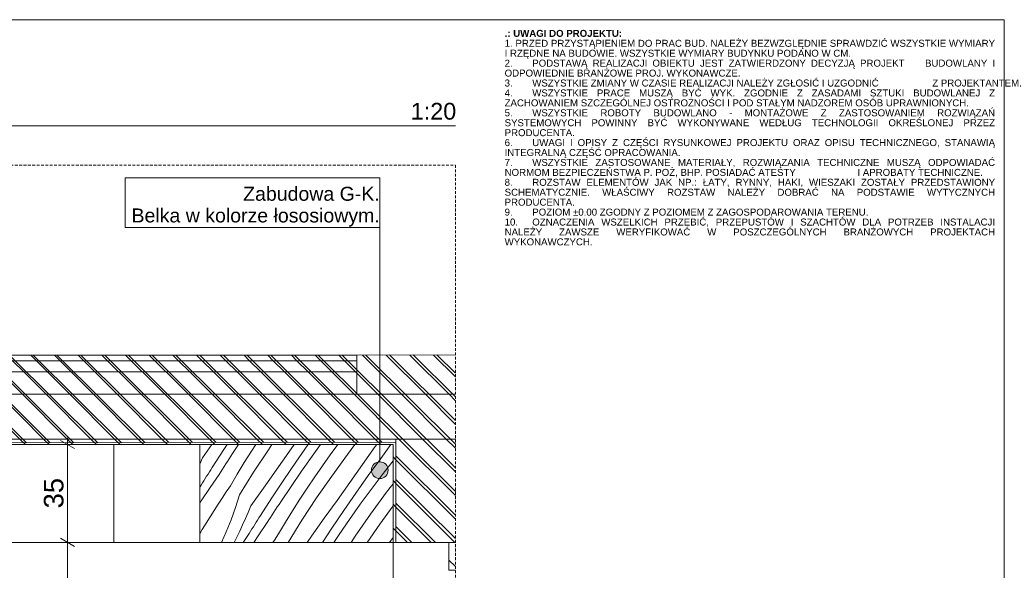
# Model space of a CAD drawing. Extents: x 180 to 9540, y 54 to 2910.
# Tile 82 of 82: x 7777 to 9540, y 1925 to 2910. Entities that reach past the tile are written whole.
import ezdxf
from ezdxf.xclip import XClip

# ---------------------------------------------------------------- set-up
doc = ezdxf.new("R2010")
doc.units = 0
doc.header["$MEASUREMENT"] = 0
doc.header["$XCLIPFRAME"] = 0
doc.linetypes.add('Przerywana', pattern=[48, 24, -24])
doc.linetypes.add('Przerywana długa', pattern=[78, 50, -28])
for name, color, linetype in [('320-W Umeblowanie', 7, 'Continuous'), ('399-W Wymiary i opisy', 7, 'Continuous'), ('420-K Ściany', 7, 'Continuous'), ('460-K Stropy', 7, 'Continuous'), ('810-G Ogólne', 7, 'Continuous'), ('820-G Rysunki Obrazki', 7, 'Continuous'), ('824-G Wypełnienia RŚ', 7, 'Continuous'), ('840-G Znaczniki ogólne', 7, 'Continuous')]:
    doc.layers.add(name, color=color, linetype=linetype)
doc.styles.add('STYL_AUTOMATYCZNY_1', font='arial.ttf')
doc.styles.add('STYL_AUTOMATYCZNY_2', font='arial.ttf')
doc.styles.add('STYL_AUTOMATYCZNY_3', font='arial.ttf')
pattern_1 = [(135, (4248.05, 809.8), (21.2132, 21.2132), [])]

# ---------------------------------------------------------------- blocks, each defined once
blk = doc.blocks.new('*X4')
at = {"layer": '320-W Umeblowanie', "color": 94, "linetype": 'Continuous', "lineweight": 0, "ltscale": 0.5}
for p, q in [((8104.4, 2126.1), (8121.1, 2149.7)), ((8121.7, 2108.8), (8142.5, 2140.8)), ((8142.5, 2140.8), (8148.4, 2149.7)), ((8155.2, 2129), (8158.2, 2133.7)), ((8158.2, 2133.7), (8169, 2149.7)), ((8179.2, 2117.6), (8192.2, 2138)), ((8192.2, 2138), (8199.9, 2149.7)), ((8195.9, 2100.4), (8222.2, 2140.4)), ((8222.2, 2140.4), (8228.6, 2149.7)), ((8236.2, 2104), (8259, 2136.1)), ((8259, 2136.1), (8268.6, 2149.7)), ((8271.2, 2118), (8292.9, 2149.3)), ((8300.7, 2129.1), (8315.8, 2149.7)), ((8333.2, 2131.3), (8346.9, 2149.7)), ((8363.7, 2132.2), (8377, 2149.7)), ((8390.8, 2114), (8413.6, 2146.1)), ((8413.6, 2146.1), (8416.2, 2149.7)), ((8423.6, 2125.1), (8441.8, 2149.7)), ((8104.4, 2126.1), (8099.7, 2114.7)), ((8146.1, 2115.1), (8149.1, 2119.7)), ((8149.1, 2119.7), (8152.1, 2124.4)), ((8152.1, 2124.4), (8155.2, 2129)), ((8166.6, 2097), (8179.2, 2117.6)), ((8249.7, 2086.4), (8271.2, 2118)), ((8281.6, 2102.1), (8300.7, 2129.1)), ((8319, 2111.7), (8333.2, 2131.3)), ((8335.6, 2093.5), (8363.7, 2132.2)), ((8401.2, 2094.2), (8423.6, 2125.1)), ((8426.3, 2095.9), (8445.6, 2120.9)), ((8114.2, 2096.9), (8116.7, 2100.9)), ((8116.7, 2100.9), (8119.2, 2104.8)), ((8119.2, 2104.8), (8121.7, 2108.8)), ((8134.1, 2096.4), (8137.1, 2101.1)), ((8137.1, 2101.1), (8140.1, 2105.7)), ((8140.1, 2105.7), (8143.1, 2110.4)), ((8143.1, 2110.4), (8146.1, 2115.1)), ((8170.6, 2059.9), (8195.9, 2100.4)), ((8213.4, 2072), (8236.2, 2104)), ((8262.8, 2074.9), (8281.6, 2102.1)), ((8305.2, 2091.9), (8319, 2111.7)), ((8368, 2082), (8390.8, 2114)), ((8101.7, 2077.1), (8104.2, 2081.1)), ((8104.2, 2081.1), (8106.7, 2085.1)), ((8106.7, 2085.1), (8109.2, 2089)), ((8109.2, 2089), (8111.7, 2093)), ((8111.7, 2093), (8114.2, 2096.9)), ((8118, 2072.8), (8134.1, 2096.4)), ((8154.2, 2076.2), (8166.6, 2097)), ((8228.7, 2054.6), (8249.7, 2086.4)), ((8291.6, 2071.9), (8305.2, 2091.9)), ((8308.4, 2054.2), (8335.6, 2093.5)), ((8345.2, 2049.9), (8368, 2082)), ((8379.1, 2063.1), (8401.2, 2094.2)), ((8406.4, 2069.5), (8426.3, 2095.9)), ((8099.4, 2073.7), (8101.7, 2077.1)), ((8102.2, 2049), (8118, 2072.8)), ((8139.5, 2054.1), (8146.8, 2065.2)), ((8146.8, 2065.2), (8154.2, 2076.2)), ((8190.6, 2039.9), (8213.4, 2072)), ((8244.4, 2047.5), (8262.8, 2074.9)), ((8278.4, 2051.8), (8291.6, 2071.9)), ((8357.4, 2031.8), (8379.1, 2063.1)), ((8386.9, 2042.9), (8406.4, 2069.5)), ((8419.4, 2045.1), (8433.8, 2064.4)), ((8433.8, 2064.4), (8442.6, 2075.9)), ((8442.6, 2075.9), (8445.6, 2079.7)), ((8099.4, 2044.7), (8102.2, 2049)), ((8132.2, 2042.9), (8139.5, 2054.1)), ((8170.6, 2059.9), (8163.7, 2037.4)), ((8207.9, 2022.6), (8228.7, 2054.6)), ((8241.4, 2042.8), (8244.4, 2047.5)), ((8265.4, 2031.4), (8278.4, 2051.8)), ((8282.1, 2014.2), (8308.4, 2054.2)), ((8322.4, 2017.8), (8345.2, 2049.9)), ((8117.9, 2020.4), (8125, 2031.7)), ((8125, 2031.7), (8132.2, 2042.9)), ((8163.7, 2037.4), (8155.8, 2015.2)), ((8185.9, 2028.5), (8181.1, 2017.2)), ((8190.6, 2039.9), (8185.9, 2028.5)), ((8229.3, 2024.2), (8232.3, 2028.9)), ((8232.3, 2028.9), (8235.3, 2033.5)), ((8235.3, 2033.5), (8238.3, 2038.2)), ((8238.3, 2038.2), (8241.4, 2042.8)), ((8252.8, 2010.8), (8265.4, 2031.4)), ((8336, 2000.2), (8357.4, 2031.8)), ((8367.8, 2015.9), (8386.9, 2042.9)), ((8405.2, 2025.5), (8419.4, 2045.1)), ((8421.8, 2007.3), (8445.6, 2040)), ((8110.9, 2009.1), (8117.9, 2020.4)), ((8155.8, 2015.2), (8146.9, 1993.4)), ((8181.1, 2017.2), (8176.1, 2006)), ((8197.9, 2006.8), (8200.4, 2010.7)), ((8200.4, 2010.7), (8202.9, 2014.7)), ((8202.9, 2014.7), (8205.4, 2018.6)), ((8204.2, 1986.6), (8220.3, 2010.2)), ((8205.4, 2018.6), (8207.9, 2022.6)), ((8220.3, 2010.2), (8223.3, 2014.8)), ((8223.3, 2014.8), (8226.3, 2019.5)), ((8226.3, 2019.5), (8229.3, 2024.2)), ((8240.4, 1990), (8252.8, 2010.8)), ((8257.6, 1974.8), (8282.1, 2014.2)), ((8299.6, 1985.8), (8322.4, 2017.8)), ((8349, 1988.7), (8367.8, 2015.9)), ((8391.4, 2005.7), (8405.2, 2025.5)), ((8099.4, 1990.1), (8104, 1997.7)), ((8104, 1997.7), (8110.9, 2009.1)), ((8146.9, 1993.4), (8138.3, 1974.8)), ((8170.9, 1994.9), (8165.5, 1983.9)), ((8176.1, 2006), (8170.9, 1994.9)), ((8187.9, 1990.9), (8190.4, 1994.9)), ((8190.4, 1994.9), (8192.9, 1998.8)), ((8192.9, 1998.8), (8195.4, 2002.8)), ((8195.4, 2002.8), (8197.9, 2006.8)), ((8319.1, 1974.8), (8336, 2000.2)), ((8377.8, 1985.7), (8391.4, 2005.7)), ((8399.3, 1974.8), (8421.8, 2007.3)), ((8165.5, 1983.9), (8160.9, 1974.8)), ((8177, 1974.8), (8187.9, 1990.9)), ((8196.4, 1974.8), (8204.2, 1986.6)), ((8230.3, 1974.8), (8233, 1979)), ((8233, 1979), (8240.4, 1990)), ((8291.8, 1974.8), (8299.6, 1985.8)), ((8339.7, 1974.8), (8349, 1988.7)), ((8370.6, 1974.8), (8377.8, 1985.7)), ((8439.3, 1974.8), (8445.6, 1983.6))]:
    blk.add_line(p, q, dxfattribs=at)
blk = doc.blocks.new('Rysunek_2_2', base_point=(4248.1, 809.8))
at = {"layer": '420-K Ściany', "linetype": 'Continuous', "lineweight": 13}
h = blk.add_hatch(dxfattribs=at)
h.set_pattern_fill('Ściany_istniejące_0002', color=8, style=0, pattern_type=2)
h.set_pattern_definition(pattern_1)
h.paths.add_polyline_path([(8380.6, 2309.8), (8380.6, 2239.7), (8557.2, 2239.7), (8557.2, 2309.8)])
h = blk.add_hatch(dxfattribs=at)
h.set_pattern_fill('Ściany_istniejące_0002', color=8, style=0, pattern_type=2)
h.set_pattern_definition(pattern_1)
h.paths.add_polyline_path([(8557.2, 2159.7), (8450.6, 2159.7), (8450.6, 2149.7), (8450.6, 1974.8), (8557.2, 1974.8)])
h = blk.add_hatch(dxfattribs=at)
h.set_pattern_fill('Ściany_istniejące_0002', color=8, style=0, pattern_type=2)
h.set_pattern_definition(pattern_1)
h.paths.add_polyline_path([(8445.6, 2149.7), (8445.6, 1974.8), (8450.6, 1974.8), (8450.6, 2149.7)])
h = blk.add_hatch(dxfattribs=at)
h.set_pattern_fill('Ściany_istniejące_0002', color=8, style=0, pattern_type=2)
h.set_pattern_definition(pattern_1)
h.paths.add_polyline_path([(8557.2, 1974.8), (8545.6, 1974.8), (8545.6, 1924.8), (8557.2, 1924.8)])
at = {"layer": '460-K Stropy', "linetype": 'Continuous', "lineweight": 13}
h = blk.add_hatch(dxfattribs=at)
h.set_pattern_fill('Ściany_istniejące_0002', color=8, style=0, pattern_type=2)
h.set_pattern_definition(pattern_1)
h.paths.add_polyline_path([(5550.6, 2309.8), (5550.6, 2299.8), (8380.6, 2299.8), (8380.6, 2309.8)])
h = blk.add_hatch(dxfattribs=at)
h.set_pattern_fill('Ściany_istniejące_0002', color=8, style=0, pattern_type=2)
h.set_pattern_definition(pattern_1)
h.paths.add_polyline_path([(8380.6, 2299.8), (5550.6, 2299.8), (5550.6, 2279.8), (8380.6, 2279.8)])
h = blk.add_hatch(dxfattribs=at)
h.set_pattern_fill('Ściany_istniejące_0002', color=8, style=0, pattern_type=2)
h.set_pattern_definition(pattern_1)
h.paths.add_polyline_path([(8380.6, 2279.8), (5550.6, 2279.8), (8380.6, 2279.7)])
h = blk.add_hatch(dxfattribs=at)
h.set_pattern_fill('Ściany_istniejące_0002', color=8, style=0, pattern_type=2)
h.set_pattern_definition(pattern_1)
h.paths.add_polyline_path([(5550.6, 2239.7), (8380.6, 2239.7), (8380.6, 2279.7), (5550.6, 2279.7)])
h = blk.add_hatch(dxfattribs=at)
h.set_pattern_fill('Ściany_istniejące_0002', color=8, style=0, pattern_type=2)
h.set_pattern_definition(pattern_1)
h.paths.add_polyline_path([(5550.6, 2239.7), (5550.6, 2159.7), (8450.6, 2159.7), (8557.2, 2159.7), (8557.2, 2239.7), (8380.6, 2239.7)])
h = blk.add_hatch(dxfattribs=at)
h.set_pattern_fill('Ściany_istniejące_0002', color=8, style=0, pattern_type=2)
h.set_pattern_definition(pattern_1)
h.paths.add_polyline_path([(5550.6, 2149.7), (8450.6, 2149.7), (8450.6, 2159.7), (5550.6, 2159.7)])
at = {"layer": '820-G Rysunki Obrazki', "linetype": 'Continuous', "lineweight": 13}
blk.add_hatch(color=154, dxfattribs=at).paths.add_polyline_path([(8406.7, 2103.8), (8407.8, 2098.1), (8411.1, 2093.2), (8415.9, 2090), (8421.7, 2088.8), (8427.4, 2090), (8432.3, 2093.2), (8435.5, 2098.1), (8436.7, 2103.8), (8435.5, 2109.6), (8432.3, 2114.4), (8427.4, 2117.7), (8421.7, 2118.8), (8415.9, 2117.7), (8411.1, 2114.4), (8407.8, 2109.6)])
at = {"layer": '824-G Wypełnienia RŚ', "linetype": 'Continuous', "lineweight": 13}
h = blk.add_hatch(dxfattribs=at)
h.set_pattern_fill('_Poza_zakresem_opracowan_3D', color=8, style=0, pattern_type=2)
h.set_pattern_definition([(135.1862, (6402.204, 2178.764), (21.1263, 21.26408), [])])
h.paths.add_polyline_path([(8557.2, 2310.2), (4133.6, 2304.9), (4133.8, 2129.6), (4785.6, 2129.7), (4785.8, 1948.6), (5550.8, 1949.7), (5550.5, 2149.7), (8450.3, 2153.8), (8450.6, 1974.7), (8557.2, 1974.8)])
at = {"layer": '320-W Umeblowanie', "color": 94, "linetype": 'Continuous', "lineweight": 0, "ltscale": 0.5}
for p, q in [((7945.6, 1974.8), (7945.6, 2149.7)), ((8099.4, 2149.7), (8099.4, 1974.8)), ((8445.6, 2149.7), (8099.4, 2149.7)), ((8445.6, 2149.7), (8445.6, 1974.8)), ((6115.6, 1974.8), (7945.6, 1974.8)), ((7945.6, 1974.8), (7975.6, 1974.8)), ((7975.6, 1974.8), (8004.4, 1974.8)), ((8004.4, 1974.8), (8030.5, 1974.8)), ((8030.5, 1974.8), (8053.2, 1974.8)), ((8053.2, 1974.8), (8071.9, 1974.8)), ((8071.9, 1974.8), (8086.1, 1974.8)), ((8086.1, 1974.8), (8095.5, 1974.8)), ((8095.5, 1974.8), (8099.4, 1974.8)), ((8445.6, 1974.8), (8099.4, 1974.8))]:
    blk.add_line(p, q, dxfattribs=at)
at = {"layer": '399-W Wymiary i opisy', "color": 154, "linetype": 'Continuous', "lineweight": 13, "ltscale": 0.5}
for p, q in [((7875.3, 2142.5), (7850.3, 2156.9)), ((7862.8, 2149.7), (7862.8, 2161.9)), ((7881.6, 2149.7), (7844.1, 2149.7)), ((7862.8, 1974.8), (7862.8, 2149.7)), ((7881.6, 1974.8), (7844.1, 1974.8)), ((7850.3, 1982), (7875.3, 1967.6)), ((7862.8, 1277.9), (7862.8, 1974.8))]:
    blk.add_line(p, q, dxfattribs=at)
at = {"layer": '420-K Ściany', "color": 7, "linetype": 'Continuous', "lineweight": 13, "ltscale": 0.5}
for p, q in [((8450.6, 1974.8), (8445.6, 1974.8)), ((8445.6, 1277.3), (8445.6, 1974.8)), ((8545.6, 1974.8), (8545.6, 1924.8)), ((8557.2, 1924.8), (8545.6, 1924.8))]:
    blk.add_line(p, q, dxfattribs=at)
at = {"layer": '420-K Ściany', "color": 7, "linetype": 'Continuous', "lineweight": 13, "ltscale": 0.5, "flags": 128}
for points in [[(8380.6, 2309.8), (8380.6, 2299.8), (8380.6, 2279.8), (8380.6, 2279.7), (8380.6, 2239.7)], [(8450.6, 2159.7), (8450.6, 2149.7), (8450.6, 1974.8)], [(8557.2, 1974.8), (8545.6, 1974.8), (8450.6, 1974.8)]]:
    blk.add_lwpolyline(points, dxfattribs=at)
at = {"layer": '460-K Stropy', "color": 7, "linetype": 'Continuous', "lineweight": 13, "ltscale": 0.5}
for p, q in [((8380.6, 2309.8), (5550.6, 2309.8)), ((8380.6, 2299.8), (5550.6, 2299.8)), ((8380.6, 2279.7), (5550.6, 2279.7)), ((8099.4, 2149.7), (5550.6, 2149.7))]:
    blk.add_line(p, q, dxfattribs=at)
at = {"layer": '460-K Stropy', "color": 7, "linetype": 'Przerywana', "lineweight": 13, "ltscale": 0.5}
blk.add_line((8380.6, 2279.8), (5550.6, 2279.8), dxfattribs=at)
at = {"layer": '460-K Stropy', "color": 7, "linetype": 'Continuous', "lineweight": 13, "ltscale": 0.5, "flags": 128}
for points in [[(8557.2, 2239.7), (8380.6, 2239.7), (5550.6, 2239.7)], [(8557.2, 2159.7), (8450.6, 2159.7), (5550.6, 2159.7)]]:
    blk.add_lwpolyline(points, dxfattribs=at)
at = {"layer": '820-G Rysunki Obrazki', "color": 154, "linetype": 'Continuous', "lineweight": 13, "ltscale": 0.5}
for p, q in [((8421.7, 2626.9), (7965.8, 2626.9)), ((7965.8, 2626.9), (7965.8, 2538.4)), ((8421.7, 2538.4), (8421.7, 2626.9)), ((7965.8, 2538.4), (8421.7, 2538.4)), ((8421.7, 2538.4), (7965.8, 2538.4)), ((8421.7, 2118.8), (8421.7, 2538.4))]:
    blk.add_line(p, q, dxfattribs=at)
blk.add_circle((8421.7, 2103.8), 15, dxfattribs=at)
at = {"layer": '824-G Wypełnienia RŚ', "color": 7, "linetype": 'Continuous', "lineweight": 13, "ltscale": 0.5, "flags": 128}
for points in [[(8557.2, 2310.2), (4133.6, 2304.9)], [(4133.6, 2304.9), (4133.8, 2129.6), (4785.6, 2129.7), (4785.8, 1948.6), (5550.8, 1949.7), (5550.5, 2149.7), (8450.3, 2153.8), (8450.6, 1974.7), (8557.2, 1974.8)]]:
    blk.add_lwpolyline(points, dxfattribs=at)
at = {"color": 7, "linetype": 'Continuous', "lineweight": 13, "ltscale": 0.5}
blk.add_blockref('*X4', (0, 0), dxfattribs=at)
at = {"layer": '399-W Wymiary i opisy', "color": 154, "linetype": 'Continuous', "lineweight": 13, "insert": (7855.8, 2035.6), "char_height": 35, "width": 53.391, "attachment_point": 7, "rotation": 90, "style": 'STYL_AUTOMATYCZNY_2'}
blk.add_mtext('\\A1;{\\pql;\\fArial|b0|i0|c238|p0;\\W1.000000;35}', dxfattribs=at)
at = {"layer": '820-G Rysunki Obrazki', "color": 154, "linetype": 'Continuous', "lineweight": 13, "insert": (8421.7, 2539.7), "char_height": 25, "attachment_point": 9, "line_spacing_factor": 0.930913, "style": 'STYL_AUTOMATYCZNY_3'}
blk.add_mtext('\\A1;{\\pqr;\\fArial|b0|i0|c238|p0;\\W1.000000;Zabudowa G-K.\\P\\pqr;\\fArial|b0|i0|c238|p0;\\W1.000000;Belka w kolorze łososiowym. }', dxfattribs=at)

msp = doc.modelspace()

# ---------------------------------------------------------------- linework, layer by layer
at = {"layer": '810-G Ogólne', "color": 7, "linetype": 'Continuous', "lineweight": 13, "ltscale": 0.1}
for p, q in [((8790, 2910), (180, 2910)), ((8790, 2910), (9540, 2910)), ((9540, 60), (9540, 2910))]:
    msp.add_line(p, q, dxfattribs=at)
at = {"layer": '820-G Rysunki Obrazki', "color": 7, "linetype": 'Continuous', "lineweight": 13, "ltscale": 0.1}
msp.add_line((4133.6, 2720), (8557.2, 2720), dxfattribs=at)
at = {"layer": '840-G Znaczniki ogólne', "color": 8, "linetype": 'Przerywana długa', "lineweight": 13, "ltscale": 0.1}
msp.add_lwpolyline([(4133.6, 2650), (8557.2, 2650), (8557.2, 305.1), (4133.6, 305.1)], close=True, dxfattribs=at)

# ---------------------------------------------------------------- block references
at = {"layer": '820-G Rysunki Obrazki', "color": 7, "linetype": 'Continuous', "lineweight": 13, "ltscale": 0.1}
ref = msp.add_blockref('Rysunek_2_2', (4248.1, 809.8), dxfattribs=at)
XClip(ref).set_block_clipping_path([(4133.6196216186, 305.1003815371), (8557.1514411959, 2650.020916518)])

# ---------------------------------------------------------------- texts
at = {"layer": '810-G Ogólne', "color": 7, "linetype": 'Continuous', "lineweight": 13, "insert": (8645.3, 2891.8), "char_height": 12.5, "width": 884.674, "attachment_point": 1, "line_spacing_factor": 0.852691, "style": 'STYL_AUTOMATYCZNY_1'}
msp.add_mtext('\\A1;{\\pqj;\\fArial|b1|i0|c238|p0;\\W1.000000;.: UWAGI DO PROJEKTU:\\P\\pqj;\\fArial|b0|i0|c238|p0;\\W1.000000;1. PRZED PRZYSTĄPIENIEM DO PRAC BUD. NALEŻY BEZWZGLĘDNIE SPRAWDZIĆ WSZYSTKIE WYMIARY I RZĘDNE NA BUDOWIE. WSZYSTKIE WYMIARY BUDYNKU PODANO W CM.\\P\\pqj;\\fArial|b0|i0|c238|p0;\\W1.000000;2. ^IPODSTAWĄ REALIZACJI OBIEKTU JEST ZATWIERDZONY DECYZJĄ PROJEKT    BUDOWLANY I ODPOWIEDNIE BRANŻOWE PROJ. WYKONAWCZE.\\P\\pqj;\\fArial|b0|i0|c238|p0;\\W1.000000;3.^IWSZYSTKIE ZMIANY W CZASIE REALIZACJI NALEŻY ZGŁOSIĆ I UZGODNIĆ                    Z PROJEKTANTEM.\\P\\pqj;\\fArial|b0|i0|c238|p0;\\W1.000000;4. ^IWSZYSTKIE PRACE MUSZĄ BYĆ WYK. ZGODNIE Z ZASADAMI SZTUKI BUDOWLANEJ Z ZACHOWANIEM SZCZEGÓLNEJ OSTROŻNOŚCI I POD STAŁYM NADZOREM OSÓB UPRAWNIONYCH.\\P\\pqj;\\fArial|b0|i0|c238|p0;\\W1.000000;5. ^IWSZYSTKIE ROBOTY BUDOWLANO - MONTAŻOWE Z ZASTOSOWANIEM ROZWIĄZAŃ SYSTEMOWYCH POWINNY BYĆ WYKONYWANE WEDŁUG TECHNOLOGII OKREŚLONEJ PRZEZ PRODUCENTA.\\P\\pqj;\\fArial|b0|i0|c238|p0;\\W1.000000;6. ^IUWAGI I OPISY Z CZĘŚCI RYSUNKOWEJ PROJEKTU ORAZ OPISU TECHNICZNEGO, STANAWIĄ INTEGRALNĄ CZĘŚĆ OPRACOWANIA.\\P\\pqj;\\fArial|b0|i0|c238|p0;\\W1.000000;7.^IWSZYSTKIE ZASTOSOWANE MATERIAŁY, ROZWIĄZANIA TECHNICZNE MUSZĄ ODPOWIADAĆ NORMOM BEZPIECZEŃSTWA P. POŻ, BHP. POSIADAĆ ATESTY                       I APROBATY TECHNICZNE.\\P\\pqj;\\fArial|b0|i0|c238|p0;\\W1.000000;8.^IROZSTAW ELEMENTÓW JAK NP.: ŁATY, RYNNY, HAKI, WIESZAKI ZOSTAŁY PRZEDSTAWIONY SCHEMATYCZNIE. WŁAŚCIWY ROZSTAW NALEŻY DOBRAĆ NA PODSTAWIE WYTYCZNYCH PRODUCENTA.\\P\\pqj;\\fArial|b0|i0|c238|p0;\\W1.000000;9. ^IPOZIOM ±0.00 ZGODNY Z POZIOMEM Z ZAGOSPODAROWANIA TERENU.\\P\\pqj;\\fArial|b0|i0|c238|p0;\\W1.000000;10.^IOZNACZENIA WSZELKICH PRZEBIĆ, PRZEPUSTÓW I SZACHTÓW DLA POTRZEB INSTALACJI NALEŻY ZAWSZE WERYFIKOWAĆ W POSZCZEGÓLNYCH BRANŻOWYCH PROJEKTACH WYKONAWCZYCH.}', dxfattribs=at)
at = {"layer": '820-G Rysunki Obrazki', "color": 7, "lineweight": 13, "insert": (8477.1, 2761.2), "char_height": 30, "attachment_point": 1, "style": 'STYL_AUTOMATYCZNY_2'}
msp.add_mtext('\\A1;{\\pql;\\pt0;\\fArial|b0|i0|c238|p0;\\W1.000000;1:20}', dxfattribs=at)

doc.saveas('drawing.dxf')
